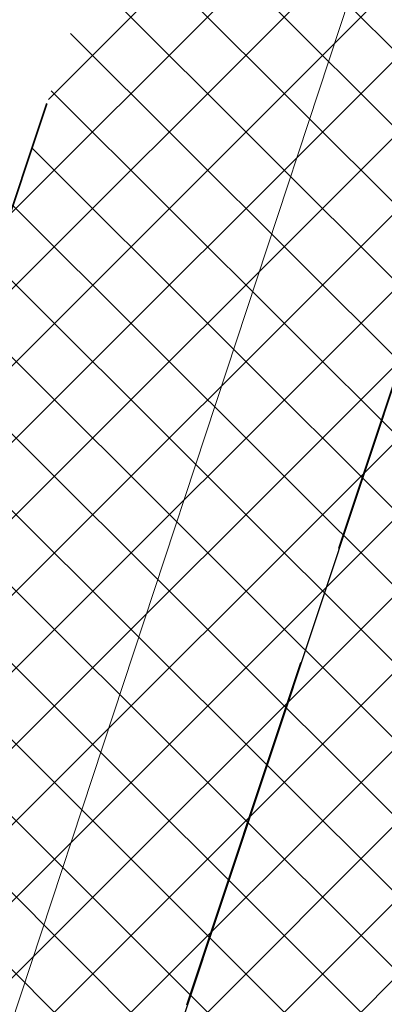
# Model space of a CAD drawing. Header units: metres. Extents: x 6599594 to 6600699, y 5687867 to 5691114.
# Tile 82 of 256: x 6599867.19 to 6599868.71, y 5688626.11 to 5688630.2. Entities that reach past the tile are written whole.
import ezdxf

# ---------------------------------------------------------------- set-up
doc = ezdxf.new("R2010")
doc.units = ezdxf.units.M
doc.header["$MEASUREMENT"] = 0
for name, pattern in [('1', [0]), ('BUG', [1.5, 1, -0.5]), ('GUK', [2, 1.5, -0.5]), ('GUZ', [1, 0.5, -0.5])]:
    doc.linetypes.add(name, pattern=pattern)
for name, color, linetype, lineweight in [('_kolor chodnik', 50, '1', 5), ('_kolor jezdnia', 4, '1', 0), ('_kolor zjazdy kostka', 7, '1', 5), ('_kolor ścieżka @ 1', 10, '1', 0), ('_obrzeze', 10, 'BUG', 35), ('Dzialki', 130, '1', 30), ('Kontury', 252, 'GUK', 9), ('OT_Komunikacja', 7, 'CONTINUOUS', 0), ('Uzytki', 252, 'GUZ', 9)]:
    doc.layers.add(name, color=color, linetype=linetype, lineweight=lineweight)
pattern_1 = [(45, (0, 0), (-0.1414213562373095, 0.1414213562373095), []), (135, (0, 0), (-0.1414213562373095, -0.1414213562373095), [])]

msp = doc.modelspace()

# ---------------------------------------------------------------- hatches: boundary and pattern name
at = {"layer": '_kolor chodnik'}
h = msp.add_hatch(dxfattribs=at)
h.set_pattern_fill('ANSI37', color=256, scale=1.6)
h.set_pattern_definition(pattern_1)
h.paths.add_polyline_path([(6599849.938171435, 5688542.085872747), (6599852.232147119, 5688548.938742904), (6599853.573135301, 5688548.489851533), (6599853.827082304, 5688549.248475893), (6599851.793849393, 5688549.929093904), (6599849.895278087, 5688548.982823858), (6599847.823506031, 5688542.793750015)])
edge = h.paths.add_edge_path()
edge.add_line((6600018.106075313, 5689087.454911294), (6600022.42781917, 5689091.229234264))
edge.add_line((6600022.42781917, 5689091.229234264), (6600020.233254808, 5689093.742094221))
edge.add_line((6600020.233254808, 5689093.742094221), (6600017.159471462, 5689091.057656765))
edge.add_arc((6600023.275194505, 5689085.385140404), 8.34143334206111, 137.1531558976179, 148.8016577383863)
edge.add_line((6600016.140105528, 5689089.706021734), (6600018.106075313, 5689087.454911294))
h.paths.add_polyline_path([(6600038.501784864, 5689187.59229436), (6600037.906968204, 5689187.700586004), (6600037.638296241, 5689186.224843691), (6600038.240083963, 5689186.115282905)])
h.paths.add_polyline_path([(6600069.098302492, 5689360.276020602), (6600068.321239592, 5689360.413462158), (6600068.064048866, 5689358.936495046), (6600068.836639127, 5689358.799546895)])
h.paths.add_polyline_path([(6600082.393785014, 5689362.950258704), (6600082.941124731, 5689366.103121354), (6600081.481377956, 5689366.361351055), (6600080.923159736, 5689363.210828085)])
h.paths.add_polyline_path([(6600074.022236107, 5689388.065861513), (6600072.983907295, 5689388.249860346), (6600072.723374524, 5689386.772538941), (6600073.760538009, 5689386.588865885)])
h.paths.add_polyline_path([(6600105.602402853, 5689486.45426531), (6600106.738797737, 5689489.760539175), (6600105.28818975, 5689490.281952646), (6600104.132785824, 5689486.965912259)])
h.paths.add_polyline_path([(6600132.519778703, 5689678.737346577), (6600131.636986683, 5689678.922259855), (6600131.330470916, 5689677.453953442), (6600132.212256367, 5689677.269208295)])
h.paths.add_polyline_path([(6600156.649397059, 5689798.7449027), (6600156.48800471, 5689797.95886096), (6600157.450195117, 5689797.757316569), (6600157.615023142, 5689798.542205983)])
h.paths.add_polyline_path([(6600189.055358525, 5689948.643107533), (6600187.902868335, 5689948.884512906), (6600187.600024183, 5689947.417400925), (6600188.748131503, 5689947.176379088)])
edge = h.paths.add_edge_path()
edge.add_line((6600204.459383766, 5690032.969035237), (6600204.153258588, 5690031.227801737))
edge.add_arc((6600202.328347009, 5690027.299936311), 4.331100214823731, 41.853001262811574, 65.08011546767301, ccw=False)
edge.add_arc((6600032.903931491, 5690051.979071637), 174.020003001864, 352.8070218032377, 353.495463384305)
edge.add_arc((6600202.372679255, 5690027.343587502), 5.999999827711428, 55.12102442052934, 69.64815978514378)
edge = h.paths.add_edge_path()
edge.add_line((6600205.046027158, 5690040.265402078), (6600204.972740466, 5690038.483452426))
edge.add_arc((6600203.986269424, 5690044.401803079), 5.999999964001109, 279.4630688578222, 294.9140560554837)
edge.add_line((6600206.513819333, 5690038.960158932), (6600206.607027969, 5690041.030672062))
edge.add_arc((6600203.986269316, 5690044.401803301), 4.270000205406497, 284.3702444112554, 307.86193139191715, ccw=False)
edge = h.paths.add_edge_path()
edge.add_arc((6600203.547470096, 5690044.558759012), 6.446878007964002, 324.43500910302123, 356.20133685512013, ccw=False)
edge.add_arc((6600203.986269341, 5690044.401803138), 6.000000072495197, 323.2169970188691, 357.4193489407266)
h.paths.add_polyline_path([(6600208.910055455, 5690121.713696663), (6600208.146285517, 5690121.748120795), (6600207.125602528, 5690121.794124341), (6600209.971605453, 5690121.665851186)])
edge = h.paths.add_edge_path()
edge.add_line((6600238.769818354, 5690481.648294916), (6600240.338176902, 5690490.87374652))
edge.add_line((6600240.338176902, 5690490.87374652), (6600241.251295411, 5690510.829461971))
edge.add_line((6600241.251295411, 5690510.829461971), (6600239.524022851, 5690510.928942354))
edge.add_line((6600239.524022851, 5690510.928942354), (6600238.633343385, 5690491.167757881))
edge.add_line((6600238.633343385, 5690491.167757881), (6600234.579716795, 5690467.661262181))
edge.add_line((6600234.579716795, 5690467.661262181), (6600234.449796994, 5690464.966873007))
edge.add_arc((6600242.443669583, 5690464.607462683), 8.001948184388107, 177.4256737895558, 268.2543056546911)
edge.add_line((6600242.199903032, 5690456.609228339), (6600242.216657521, 5690457.359274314))
edge.add_line((6600242.216657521, 5690457.359274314), (6600242.305257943, 5690458.836738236))
edge.add_arc((6600242.444504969, 5690464.607952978), 5.772894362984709, 177.0298084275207, 268.6178439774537, ccw=False)
edge.add_line((6600236.679365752, 5690464.907083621), (6600236.951876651, 5690470.95443634))
edge.add_line((6600236.951876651, 5690470.95443634), (6600238.15078669, 5690478.210832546))
edge.add_line((6600238.15078669, 5690478.210832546), (6600238.769818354, 5690481.648294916))
h.paths.add_polyline_path([(6600238.769818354, 5690481.648294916), (6600238.15078669, 5690478.210832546), (6600239.670056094, 5690477.930590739), (6600240.266710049, 5690481.376366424)])
edge = h.paths.add_edge_path()
edge.add_line((6600223.366500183, 5690460.339976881), (6600223.278629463, 5690457.997544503))
edge.add_arc((6600220.967166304, 5690465.656339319), 7.999999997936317, 286.7940807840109, 300.2738222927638)
edge.add_line((6600225.000231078, 5690458.747331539), (6600225.240084, 5690461.623695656))
edge.add_arc((6600221.105749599, 5690465.648640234), 5.76999998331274, 293.06724424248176, 315.7681070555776, ccw=False)
edge = h.paths.add_edge_path()
edge.add_arc((6600220.025145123, 5690444.676291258), 5.770000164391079, 37.996647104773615, 59.94382588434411, ccw=False)
edge.add_line((6600224.572175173, 5690448.22839199), (6600224.817793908, 5690451.081798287))
edge.add_arc((6600220.025145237, 5690444.676291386), 7.999999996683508, 53.19588653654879, 68.15166733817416)
edge.add_line((6600223.00235276, 5690452.101669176), (6600222.91504296, 5690449.670427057))
edge = h.paths.add_edge_path()
edge.add_arc((6600221.105749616, 5690465.648640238), 7.999999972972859, 328.0222308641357, 357.0132597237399)
edge.add_line((6600229.094882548, 5690465.23180147), (6600229.218816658, 5690467.593604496))
edge.add_line((6600229.218816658, 5690467.593604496), (6600228.218919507, 5690467.645774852))
edge.add_line((6600228.218919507, 5690467.645774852), (6600227.891778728, 5690461.411918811))
h.paths.add_polyline_path([(6600200.980142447, 5690012.236744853), (6600202.317278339, 5690011.956662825), (6600202.522293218, 5690012.935421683), (6600201.182321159, 5690013.216097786)])
h.paths.add_polyline_path([(6600196.457878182, 5689983.98337835), (6600195.202332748, 5689984.246370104), (6600194.899091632, 5689982.777335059), (6600196.150355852, 5689982.515240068)])
edge = h.paths.add_edge_path()
edge.add_line((6600112.305909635, 5689517.991018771), (6600112.691041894, 5689519.807934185))
edge.add_line((6600112.691041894, 5689519.807934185), (6600113.245521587, 5689522.423769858))
edge.add_line((6600113.245521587, 5689522.423769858), (6600111.553124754, 5689522.782507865))
edge.add_line((6600111.553124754, 5689522.782507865), (6600107.405864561, 5689503.21722655))
edge.add_line((6600107.405864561, 5689503.21722655), (6600099.494506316, 5689480.361667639))
edge.add_line((6600099.494506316, 5689480.361667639), (6600099.182814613, 5689478.891218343))
edge.add_arc((6600107.008997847, 5689477.232359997), 8.000059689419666, 168.0325629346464, 257.7529108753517)
edge.add_line((6600105.311960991, 5689469.414366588), (6600105.784990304, 5689471.593619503))
edge.add_arc((6600107.008927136, 5689477.232314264), 5.769999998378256, 168.0321375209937, 257.7533362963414, ccw=False)
edge.add_line((6600101.364343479, 5689478.42879883), (6600101.647245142, 5689479.76342708))
edge.add_line((6600101.647245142, 5689479.76342708), (6600104.132785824, 5689486.965912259))
edge.add_line((6600104.132785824, 5689486.965912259), (6600105.28818975, 5689490.281952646))
edge.add_line((6600105.28818975, 5689490.281952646), (6600108.240043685, 5689498.809726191))
edge.add_line((6600108.240043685, 5689498.809726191), (6600112.305909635, 5689517.991018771))
h.paths.add_polyline_path([(6600136.009573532, 5689645.499114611), (6600138.333647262, 5689645.012304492), (6600138.661671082, 5689646.578318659), (6600134.869459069, 5689647.372651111)])
at = {"layer": '_kolor jezdnia'}
h = msp.add_hatch(dxfattribs=at)
h.set_pattern_fill('ANSI37', color=4, scale=3.5)
h.set_pattern_definition([(45, (0, 0), (-0.3093592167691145, 0.3093592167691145), []), (135, (0, 0), (-0.3093592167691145, -0.3093592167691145), [])])
edge = h.paths.add_edge_path()
edge.add_line((6599833.066047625, 5688539.933393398), (6599850.649511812, 5688527.983462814))
edge.add_arc((6599857.337592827, 5688536.653968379), 10.95025544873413, 169.5012687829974, 232.3548431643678, ccw=False)
edge.add_arc((6599858.085851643, 5688536.618142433), 11.69295282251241, 162.2507788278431, 169.9967502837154, ccw=False)
edge.add_line((6599846.949484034, 5688540.182754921), (6599847.823506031, 5688542.793750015))
edge.add_line((6599847.823506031, 5688542.793750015), (6599849.895278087, 5688548.982823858))
edge.add_line((6599849.895278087, 5688548.982823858), (6599852.434748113, 5688556.56906746))
edge.add_line((6599852.434748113, 5688556.56906746), (6599928.48625871, 5688783.760284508))
edge.add_line((6599928.48625871, 5688783.760284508), (6599931.025728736, 5688791.34652811))
edge.add_line((6599931.025728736, 5688791.34652811), (6599996.657773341, 5688987.411326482))
edge.add_line((6599996.657773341, 5688987.411326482), (6599999.197243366, 5688994.997570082))
edge.add_line((6599999.197243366, 5688994.997570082), (6600021.930100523, 5689062.908193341))
edge.add_line((6600021.930100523, 5689062.908193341), (6600017.620224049, 5689067.371531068))
edge.add_line((6600017.620224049, 5689067.371531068), (6600016.714558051, 5689064.654078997))
edge.add_line((6600016.714558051, 5689064.654078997), (6600012.423620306, 5689051.835617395))
edge.add_line((6600012.423620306, 5689051.835617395), (6600009.884150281, 5689044.249373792))
edge.add_line((6600009.884150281, 5689044.249373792), (6599977.53516164, 5688947.612159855))
edge.add_line((6599977.53516164, 5688947.612159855), (6599974.995691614, 5688940.025916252))
edge.add_line((6599974.995691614, 5688940.025916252), (6599942.096912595, 5688841.746295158))
edge.add_line((6599942.096912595, 5688841.746295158), (6599939.557442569, 5688834.160051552))
edge.add_line((6599939.557442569, 5688834.160051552), (6599882.679288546, 5688664.246042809))
edge.add_line((6599882.679288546, 5688664.246042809), (6599880.139818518, 5688656.659799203))
edge.add_line((6599880.139818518, 5688656.659799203), (6599852.46454386, 5688573.984527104))
edge.add_line((6599852.46454386, 5688573.984527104), (6599842.470137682, 5688544.127903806))
edge.add_arc((6599835.706422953, 5688546.652910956), 7.219660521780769, 248.5480913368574, 339.52856074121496, ccw=False)
h.paths.add_polyline_path([(6600044.653202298, 5689172.271628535), (6600046.276244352, 5689181.431901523), (6600047.759199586, 5689189.801539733), (6600051.0603021, 5689208.432603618), (6600052.368792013, 5689215.817578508), (6600054.808584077, 5689229.587499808), (6600056.11707399, 5689236.972474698), (6600057.346666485, 5689243.912161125), (6600058.655146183, 5689251.297078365), (6600058.831439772, 5689252.292060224), (6600060.098987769, 5689259.445963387), (6600060.139929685, 5689259.677035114), (6600061.407468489, 5689266.830886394), (6600072.329030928, 5689328.470998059), (6600073.637511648, 5689335.855921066), (6600077.337304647, 5689356.73715072), (6600078.820259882, 5689365.106788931), (6600081.142794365, 5689378.214921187), (6600082.538516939, 5689386.092227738), (6600095.187867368, 5689457.483787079), (6600091.082877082, 5689465.8405575), (6600089.043088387, 5689454.328211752), (6600087.870641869, 5689447.711051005), (6600087.560133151, 5689445.958573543), (6600086.562151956, 5689440.326076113), (6600082.433200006, 5689417.022719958), (6600080.95024477, 5689408.65308175), (6600077.202698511, 5689387.502337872), (6600075.719743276, 5689379.132699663), (6600073.469199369, 5689366.430874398), (6600071.986244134, 5689358.061236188), (6600069.98686466, 5689346.776955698), (6600068.591142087, 5689338.899649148), (6600065.559290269, 5689321.78820693), (6600064.163567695, 5689313.910900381), (6600059.719426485, 5689288.828650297), (6600058.323703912, 5689280.951343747), (6600057.563846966, 5689276.662793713), (6600056.168124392, 5689268.785487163), (6600054.804920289, 5689261.091711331), (6600053.409197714, 5689253.21440478), (6600053.264817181, 5689252.399536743), (6600051.869094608, 5689244.522230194), (6600051.183555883, 5689240.653124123), (6600049.787833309, 5689232.775817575), (6600046.593849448, 5689214.749319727), (6600045.198126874, 5689206.872013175), (6600044.41754409, 5689202.466488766), (6600042.934588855, 5689194.096850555), (6600036.429952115, 5689157.38538759), (6600034.946996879, 5689149.01574938), (6600030.579776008, 5689124.367629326), (6600027.529365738, 5689107.151445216), (6600024.895072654, 5689094.014582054), (6600030.583685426, 5689094.264316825), (6600032.945013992, 5689106.191885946), (6600043.170247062, 5689163.901990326)])
edge = h.paths.add_edge_path()
edge.add_line((6600111.106812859, 5689535.144351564), (6600111.256844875, 5689535.85214863))
edge.add_line((6600111.256844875, 5689535.85214863), (6600112.915748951, 5689543.678261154))
edge.add_line((6600112.915748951, 5689543.678261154), (6600117.304772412, 5689564.384094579))
edge.add_line((6600117.304772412, 5689564.384094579), (6600119.067357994, 5689572.699339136))
edge.add_line((6600119.067357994, 5689572.699339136), (6600120.087667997, 5689577.512794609))
edge.add_line((6600120.087667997, 5689577.512794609), (6600121.642890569, 5689584.849775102))
edge.add_line((6600121.642890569, 5689584.849775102), (6600128.436769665, 5689616.900852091))
edge.add_line((6600128.436769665, 5689616.900852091), (6600129.991992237, 5689624.237832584))
edge.add_line((6600129.991992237, 5689624.237832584), (6600132.660554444, 5689636.827148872))
edge.add_line((6600132.660554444, 5689636.827148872), (6600133.208838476, 5689639.444704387))
edge.add_line((6600133.208838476, 5689639.444704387), (6600134.848957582, 5689647.274775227))
edge.add_line((6600134.848957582, 5689647.274775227), (6600138.97649476, 5689666.979995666))
edge.add_line((6600138.97649476, 5689666.979995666), (6600140.51410642, 5689674.320687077))
edge.add_line((6600140.51410642, 5689674.320687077), (6600145.209128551, 5689696.735129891))
edge.add_line((6600145.209128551, 5689696.735129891), (6600146.746740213, 5689704.075821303))
edge.add_line((6600146.746740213, 5689704.075821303), (6600151.462308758, 5689726.588354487))
edge.add_line((6600151.462308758, 5689726.588354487), (6600152.999920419, 5689733.929045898))
edge.add_line((6600152.999920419, 5689733.929045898), (6600155.244070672, 5689744.642813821))
edge.add_line((6600155.244070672, 5689744.642813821), (6600156.781682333, 5689751.983505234))
edge.add_line((6600156.781682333, 5689751.983505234), (6600161.635515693, 5689775.156126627))
edge.add_line((6600161.635515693, 5689775.156126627), (6600163.378142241, 5689783.475576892))
edge.add_line((6600163.378142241, 5689783.475576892), (6600163.850769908, 5689785.731942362))
edge.add_line((6600163.850769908, 5689785.731942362), (6600167.028500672, 5689800.902704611))
edge.add_line((6600167.028500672, 5689800.902704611), (6600179.49088801, 5689860.399222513))
edge.add_line((6600179.49088801, 5689860.399222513), (6600181.233514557, 5689868.718672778))
edge.add_line((6600181.233514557, 5689868.718672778), (6600181.84713393, 5689871.648144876))
edge.add_line((6600181.84713393, 5689871.648144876), (6600183.384745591, 5689878.988836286))
edge.add_line((6600183.384745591, 5689878.988836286), (6600184.935818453, 5689886.393792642))
edge.add_line((6600184.935818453, 5689886.393792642), (6600186.575937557, 5689894.223863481))
edge.add_line((6600186.575937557, 5689894.223863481), (6600194.05133812, 5689929.912074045))
edge.add_line((6600194.05133812, 5689929.912074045), (6600195.691457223, 5689937.742144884))
edge.add_line((6600195.691457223, 5689937.742144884), (6600202.915799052, 5689972.231779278))
edge.add_line((6600202.915799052, 5689972.231779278), (6600204.555918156, 5689980.061850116))
edge.add_line((6600204.555918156, 5689980.061850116), (6600206.062781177, 5689987.255744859))
edge.add_line((6600206.062781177, 5689987.255744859), (6600207.702900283, 5689995.085815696))
edge.add_line((6600207.702900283, 5689995.085815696), (6600210.232559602, 5690007.162628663))
edge.add_line((6600210.232559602, 5690007.162628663), (6600211.694938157, 5690014.144150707))
edge.add_arc((6600028.177652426, 5690052.584442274), 187.5000004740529, 348.1696294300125, 357.4195276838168)
edge.add_line((6600215.487522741, 5690044.142720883), (6600208.310270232, 5690026.480446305))
edge.add_arc((6600032.903933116, 5690051.97907145), 177.2500013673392, 348.1696294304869, 351.7289130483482, ccw=False)
edge.add_line((6600206.38894146, 5690015.640182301), (6600205.966941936, 5690013.625519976))
edge.add_line((6600205.966941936, 5690013.625519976), (6600204.326822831, 5690005.795449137))
edge.add_line((6600204.326822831, 5690005.795449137), (6600197.076961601, 5689971.183982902))
edge.add_line((6600197.076961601, 5689971.183982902), (6600195.334335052, 5689962.864532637))
edge.add_line((6600195.334335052, 5689962.864532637), (6600193.44722506, 5689953.855305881))
edge.add_line((6600193.44722506, 5689953.855305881), (6600191.909227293, 5689946.512771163))
edge.add_line((6600191.909227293, 5689946.512771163), (6600185.496844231, 5689915.899498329))
edge.add_line((6600185.496844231, 5689915.899498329), (6600183.856521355, 5689908.068454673))
edge.add_line((6600183.856521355, 5689908.068454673), (6600182.066605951, 5689899.523243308))
edge.add_line((6600182.066605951, 5689899.523243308), (6600180.32407057, 5689891.204228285))
edge.add_line((6600180.32407057, 5689891.204228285), (6600174.320344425, 5689862.541919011))
edge.add_line((6600174.320344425, 5689862.541919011), (6600172.577809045, 5689854.222903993))
edge.add_line((6600172.577809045, 5689854.222903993), (6600163.663810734, 5689811.666703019))
edge.add_line((6600163.663810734, 5689811.666703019), (6600162.023782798, 5689803.837067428))
edge.add_line((6600162.023782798, 5689803.837067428), (6600160.924220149, 5689798.587659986))
edge.add_line((6600160.924220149, 5689798.587659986), (6600159.279208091, 5689790.734229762))
edge.add_line((6600159.279208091, 5689790.734229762), (6600157.107250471, 5689780.365115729))
edge.add_line((6600157.107250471, 5689780.365115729), (6600155.462238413, 5689772.511685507))
edge.add_line((6600155.462238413, 5689772.511685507), (6600153.380318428, 5689762.572418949))
edge.add_line((6600153.380318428, 5689762.572418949), (6600151.735124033, 5689754.718118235))
edge.add_line((6600151.735124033, 5689754.718118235), (6600148.586504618, 5689739.686336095))
edge.add_line((6600148.586504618, 5689739.686336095), (6600146.885007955, 5689731.563243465))
edge.add_line((6600146.885007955, 5689731.563243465), (6600141.75088822, 5689707.052510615))
edge.add_line((6600141.75088822, 5689707.052510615), (6600140.110896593, 5689699.223048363))
edge.add_line((6600140.110896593, 5689699.223048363), (6600133.483561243, 5689667.583574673))
edge.add_line((6600133.483561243, 5689667.583574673), (6600131.860394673, 5689659.834436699))
edge.add_line((6600131.860394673, 5689659.834436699), (6600131.740984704, 5689659.26436315))
edge.add_line((6600131.740984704, 5689659.26436315), (6600130.117814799, 5689651.515209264))
edge.add_line((6600130.117814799, 5689651.515209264), (6600127.27873359, 5689637.961189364))
edge.add_line((6600127.27873359, 5689637.961189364), (6600126.924568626, 5689636.290366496))
edge.add_line((6600126.924568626, 5689636.290366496), (6600125.166244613, 5689627.995226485))
edge.add_line((6600125.166244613, 5689627.995226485), (6600118.009503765, 5689594.232298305))
edge.add_line((6600118.009503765, 5689594.232298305), (6600116.25117975, 5689585.937158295))
edge.add_line((6600116.25117975, 5689585.937158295), (6600113.665314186, 5689573.737975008))
edge.add_line((6600113.665314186, 5689573.737975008), (6600111.898534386, 5689565.402943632))
edge.add_line((6600111.898534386, 5689565.402943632), (6600104.889982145, 5689532.339115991))
edge.add_line((6600104.889982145, 5689532.339115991), (6600103.22663594, 5689524.492047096))
edge.add_line((6600103.22663594, 5689524.492047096), (6600096.623876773, 5689493.342605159))
edge.add_line((6600096.623876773, 5689493.342605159), (6600094.968986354, 5689485.535427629))
edge.add_line((6600094.968986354, 5689485.535427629), (6600094.300101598, 5689482.379870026))
edge.add_line((6600094.300101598, 5689482.379870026), (6600099.182814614, 5689478.891218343))
edge.add_line((6600099.182814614, 5689478.891218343), (6600099.494506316, 5689480.361667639))
edge.add_line((6600099.494506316, 5689480.361667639), (6600111.106812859, 5689535.144351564))
edge = h.paths.add_edge_path()
edge.add_arc((6600239.213891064, 5690851.400367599), 10.00000000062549, -2.8342403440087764, 76.13703556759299, ccw=False)
edge.add_line((6600249.201658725, 5690850.905901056), (6600249.082723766, 5690848.503524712))
edge.add_line((6600249.082723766, 5690848.503524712), (6600247.016487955, 5690806.767468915))
edge.add_line((6600247.016487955, 5690806.767468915), (6600246.092398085, 5690789.152178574))
edge.add_line((6600246.092398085, 5690789.152178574), (6600233.768116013, 5690572.015170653))
edge.add_line((6600233.768116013, 5690572.015170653), (6600228.959056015, 5690465.296202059))
edge.add_line((6600228.959056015, 5690465.296202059), (6600234.588724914, 5690465.017134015))
edge.add_line((6600234.588724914, 5690465.017134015), (6600239.262540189, 5690571.767576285))
edge.add_line((6600239.262540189, 5690571.767576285), (6600252.50503885, 5690806.400146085))
edge.add_line((6600252.50503885, 5690806.400146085), (6600254.569211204, 5690848.094521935))
edge.add_arc((6600262.559425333, 5690847.6989487), 7.999999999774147, 76.13703557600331, 177.1657596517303, ccw=False)
edge.add_line((6600264.476229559, 5690855.465921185), (6600241.609896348, 5690861.109083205))
edge = h.paths.add_edge_path()
edge.add_line((6600250.031475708, 5690451.625307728), (6600250.231741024, 5690455.772579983))
edge.add_line((6600250.231741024, 5690455.772579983), (6600246.257763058, 5690456.417303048))
edge.add_line((6600246.257763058, 5690456.417303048), (6600242.171761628, 5690456.61060902))
edge.add_arc((6600242.563100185, 5690464.586983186), 7.985968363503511, 176.9123644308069, 267.1911945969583, ccw=False)
edge.add_line((6600234.588724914, 5690465.017134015), (6600228.959056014, 5690465.296202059))
edge.add_arc((6600220.965133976, 5690465.657286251), 8.002072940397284, 267.8289300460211, 357.413716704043, ccw=False)
edge.add_line((6600220.661989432, 5690457.660957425), (6600212.406915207, 5690458.119572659))
edge.add_line((6600212.406915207, 5690458.119572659), (6600208.431872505, 5690457.817501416))
edge.add_line((6600208.431872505, 5690457.817501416), (6600208.233912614, 5690454.548331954))
edge.add_line((6600208.233912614, 5690454.548331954), (6600212.129565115, 5690453.127270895))
edge.add_line((6600212.129565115, 5690453.127270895), (6600218.640548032, 5690452.76554962))
edge.add_line((6600218.640548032, 5690452.76554962), (6600216.486747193, 5690452.885205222))
edge.add_line((6600216.486747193, 5690452.885205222), (6600220.468905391, 5690452.663974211))
edge.add_arc((6600220.025145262, 5690444.676291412), 7.99999997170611, -0.3386579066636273, 86.8201700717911, ccw=False)
edge.add_line((6600228.025005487, 5690444.629006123), (6600227.803602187, 5690439.649256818))
edge.add_line((6600227.803602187, 5690439.649256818), (6600226.885525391, 5690435.936828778))
edge.add_line((6600226.885525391, 5690435.936828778), (6600225.534849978, 5690405.967249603))
edge.add_line((6600225.534849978, 5690405.967249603), (6600226.115199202, 5690402.187514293))
edge.add_line((6600226.115199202, 5690402.187514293), (6600213.445139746, 5690121.008786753))
edge.add_line((6600213.445139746, 5690121.008786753), (6600213.352800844, 5690118.960058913))
edge.add_line((6600213.352800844, 5690118.960058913), (6600209.980184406, 5690044.131649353))
edge.add_arc((6600203.98626942, 5690044.401803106), 5.999999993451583, 257.4162346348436, 357.41934921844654, ccw=False)
edge.add_line((6600202.679069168, 5690038.545931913), (6600201.589735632, 5690033.666039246))
edge.add_line((6600201.589735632, 5690033.666039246), (6600203.67987942, 5690033.199458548))
edge.add_arc((6600202.372679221, 5690027.343587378), 5.999999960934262, -8.27108729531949, 77.41623506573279, ccw=False)
edge.add_line((6600208.310270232, 5690026.480446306), (6600215.487522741, 5690044.142720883))
edge.add_line((6600215.487522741, 5690044.142720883), (6600216.199687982, 5690059.9446614))
edge.add_line((6600216.199687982, 5690059.9446614), (6600216.537356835, 5690067.437056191))
edge.add_line((6600216.537356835, 5690067.437056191), (6600223.893528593, 5690230.66011469))
edge.add_line((6600223.893528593, 5690230.66011469), (6600224.231197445, 5690238.152509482))
edge.add_line((6600224.231197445, 5690238.152509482), (6600233.507835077, 5690443.987992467))
edge.add_arc((6600241.499722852, 5690443.627812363), 7.999999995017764, 87.29208981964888, 177.4195277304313, ccw=False)
edge.add_line((6600241.877677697, 5690451.618879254), (6600246.021541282, 5690451.422886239))
edge.add_line((6600246.021541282, 5690451.422886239), (6600246.427694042, 5690451.44338883))
edge.add_line((6600246.427694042, 5690451.44338883), (6600246.79397003, 5690451.461878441))
edge.add_line((6600246.79397003, 5690451.461878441), (6600250.031475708, 5690451.625307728))
edge = h.paths.add_edge_path()
edge.add_line((6600007.33756506, 5689086.20374581), (6600006.980466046, 5689080.740822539))
edge.add_line((6600006.980466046, 5689080.740822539), (6600007.229745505, 5689080.720859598))
edge.add_line((6600007.229745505, 5689080.720859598), (6600008.093335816, 5689080.601653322))
edge.add_line((6600008.093335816, 5689080.601653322), (6600008.702681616, 5689080.53831051))
edge.add_arc((6600008.140193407, 5689070.554142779), 9.999999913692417, -18.557800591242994, 86.77547804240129, ccw=False)
edge.add_line((6600017.620224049, 5689067.371531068), (6600021.930100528, 5689062.908193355))
edge.add_arc((6599734.83819726, 5689159.011261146), 302.7499967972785, 341.4922000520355, 343.8640860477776)
edge.add_arc((6600034.895369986, 5689072.315877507), 9.581213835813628, 98.63328270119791, 164.5273290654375, ccw=False)
edge.add_line((6600033.457137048, 5689081.788529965), (6600033.832640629, 5689081.798737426))
edge.add_line((6600033.832640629, 5689081.798737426), (6600034.422462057, 5689082.05700874))
edge.add_line((6600034.422462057, 5689082.05700874), (6600036.833623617, 5689082.139040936))
edge.add_line((6600036.833623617, 5689082.139040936), (6600036.730225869, 5689087.148851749))
edge.add_line((6600036.730225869, 5689087.148851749), (6600036.579860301, 5689087.134303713))
edge.add_arc((6600036.479565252, 5689093.136286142), 6.002820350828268, 169.1687651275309, 270.9573417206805, ccw=False)
edge.add_line((6600030.583685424, 5689094.264316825), (6600024.895072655, 5689094.014582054))
edge.add_arc((6600015.200558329, 5689096.162123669), 9.929528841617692, 271.0943432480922, 347.5094668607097, ccw=False)
edge.add_arc((6600014.909438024, 5689089.646776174), 3.446070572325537, 264.4236009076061, 278.0194998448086, ccw=False)
edge.add_line((6600014.574573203, 5689086.217014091), (6600014.299554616, 5689086.232508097))
edge.add_line((6600014.299554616, 5689086.232508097), (6600010.474232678, 5689086.448019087))
edge.add_line((6600010.474232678, 5689086.448019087), (6600007.33756506, 5689086.20374581))
edge = h.paths.add_edge_path()
edge.add_line((6600105.490725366, 5689463.953528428), (6600106.927559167, 5689464.047234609))
edge.add_line((6600106.927559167, 5689464.047234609), (6600107.835, 5689468.66))
edge.add_line((6600107.835, 5689468.66), (6600105.311960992, 5689469.414366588))
edge.add_arc((6600107.008997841, 5689477.232359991), 8.000059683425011, 168.0325628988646, 257.75291091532, ccw=False)
edge.add_line((6600099.182814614, 5689478.891218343), (6600094.300101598, 5689482.379870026))
edge.add_arc((6600586.245114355, 5689378.104238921), 502.8750369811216, 168.032376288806, 169.9522165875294)
edge.add_line((6600091.082877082, 5689465.8405575), (6600095.187867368, 5689457.483787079))
edge.add_arc((6600103.065173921, 5689456.088064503), 8.000000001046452, 77.7533362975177, 169.9524553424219, ccw=False)
edge.add_line((6600104.762140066, 5689463.906012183), (6600105.490725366, 5689463.953528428))
at = {"layer": '_kolor zjazdy kostka'}
h = msp.add_hatch(dxfattribs=at)
h.set_pattern_fill('ANSI37', color=256, scale=1.6)
h.set_pattern_definition(pattern_1)
h.paths.add_polyline_path([(6600244.137440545, 5690813.934732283), (6600242.369522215, 5690814.022127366), (6600242.097568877, 5690808.528921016), (6600243.865482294, 5690808.441426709)])
h.paths.add_polyline_path([(6600247.012128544, 5690806.679412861), (6600247.442736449, 5690815.377295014), (6600247.393289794, 5690814.378518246), (6600247.113277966, 5690808.722537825)])
h.paths.add_polyline_path([(6600242.297085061, 5690788.088808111), (6600240.958726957, 5690788.155683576), (6600240.648818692, 5690782.664569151), (6600241.987258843, 5690782.599147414)])
h.paths.add_polyline_path([(6600245.558275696, 5690780.919298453), (6600246.037231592, 5690789.405686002), (6600244.985820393, 5690788.453468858), (6600244.612601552, 5690781.981345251)])
h.paths.add_polyline_path([(6600241.348405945, 5690723.711515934), (6600242.272017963, 5690722.691689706), (6600242.749709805, 5690731.155680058), (6600241.698138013, 5690730.203317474), (6600241.472690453, 5690726.27550499)])
h.paths.add_polyline_path([(6600225.772794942, 5690394.589141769), (6600224.731429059, 5690393.637598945), (6600224.461246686, 5690387.644646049), (6600225.412923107, 5690386.603142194)])
h.paths.add_polyline_path([(6600223.012390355, 5690333.280720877), (6600223.372595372, 5690341.272607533), (6600222.32835346, 5690340.318436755), (6600222.058239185, 5690334.324941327)])
h.paths.add_polyline_path([(6600215.496388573, 5690166.390602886), (6600215.856593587, 5690174.382489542), (6600214.812834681, 5690173.428760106), (6600214.542018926, 5690167.435062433)])
h.paths.add_polyline_path([(6600212.446537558, 5690121.053392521), (6600213.399499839, 5690120.010473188), (6600213.788744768, 5690128.503024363), (6600212.745135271, 5690127.54943145)])
h.paths.add_polyline_path([(6600209.977420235, 5690121.665589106), (6600210.225142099, 5690127.162117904), (6600207.346107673, 5690127.291879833), (6600207.119593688, 5690121.794395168)])
h.paths.add_polyline_path([(6600207.950178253, 5690070.725854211), (6600204.880846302, 5690070.828947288), (6600204.643784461, 5690065.333808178), (6600207.702521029, 5690065.204598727)])
h.paths.add_polyline_path([(6600200.981479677, 5690012.236464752), (6600199.969248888, 5690007.339980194), (6600201.282587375, 5690007.064882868), (6600202.31726072, 5690011.956666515)])
h.paths.add_polyline_path([(6600193.613960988, 5689970.406358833), (6600192.398010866, 5689970.660657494), (6600191.286205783, 5689965.274578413), (6600192.486379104, 5689965.023185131)])
h.paths.add_polyline_path([(6600189.061271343, 5689948.671423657), (6600189.98413328, 5689953.050774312), (6600188.818902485, 5689953.32186217), (6600187.908781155, 5689948.91282903)])
h.paths.add_polyline_path([(6600180.976201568, 5689915.317449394), (6600179.952861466, 5689910.421322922), (6600181.008474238, 5689910.200199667), (6600182.033843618, 5689915.09540201)])
h.paths.add_polyline_path([(6600176.508279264, 5689893.538690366), (6600177.476023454, 5689893.335973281), (6600178.603605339, 5689898.719146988), (6600177.636002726, 5689898.922290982)])
h.paths.add_polyline_path([(6600179.28182965, 5689859.401159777), (6600180.522246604, 5689860.211927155), (6600181.057490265, 5689860.561775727), (6600183.598022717, 5689860.029600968), (6600184.726606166, 5689865.412570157), (6600182.186324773, 5689865.943033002), (6600181.604764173, 5689866.832779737), (6600181.024456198, 5689867.720610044)])
h.paths.add_polyline_path([(6600160.200810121, 5689810.862606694), (6600159.232772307, 5689811.065842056), (6600158.207991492, 5689806.171529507), (6600159.175735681, 5689805.968812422)])
h.paths.add_polyline_path([(6600156.49391753, 5689797.987177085), (6600155.463416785, 5689793.068691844), (6600156.431160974, 5689792.865974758), (6600157.461419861, 5689797.784520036)])
edge = h.paths.add_edge_path()
edge.add_arc((6600173.111981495, 5689800.679690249), 5.999999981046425, 204.673115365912, 239.5411154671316, ccw=False)
edge.add_arc((6600173.162096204, 5689800.685330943), 6.047914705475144, 168.3203586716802, 204.5234866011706, ccw=False)
edge.add_line((6600167.239404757, 5689801.9096668), (6600163.651667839, 5689784.781499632))
edge.add_arc((6600169.524220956, 5689783.551410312), 5.999999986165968, 139.2146049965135, 168.1696294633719, ccw=False)
edge.add_arc((6600169.524220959, 5689783.551410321), 5.999999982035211, 96.80962310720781, 139.2146050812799, ccw=False)
edge.add_line((6600168.812796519, 5689789.509083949), (6600170.070461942, 5689795.507731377))
h.paths.add_polyline_path([(6600163.526364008, 5689776.866746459), (6600166.051243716, 5689776.337874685), (6600167.179826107, 5689781.720838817), (6600164.653945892, 5689782.249920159), (6600163.941148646, 5689783.340449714), (6600163.493329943, 5689784.025580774), (6600161.750703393, 5689775.706130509), (6600162.438017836, 5689776.155376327)])
h.paths.add_polyline_path([(6600152.614191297, 5689774.643430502), (6600153.639138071, 5689779.536616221), (6600152.646757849, 5689779.744928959), (6600151.646447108, 5689774.846147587)])
h.paths.add_polyline_path([(6600150.121074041, 5689767.466820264), (6600148.177624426, 5689758.16795459), (6600149.115997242, 5689757.971390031), (6600151.066362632, 5689767.268392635)])
h.paths.add_polyline_path([(6600142.970741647, 5689739.332500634), (6600141.888449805, 5689734.142420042), (6600144.036614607, 5689733.695518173), (6600145.123068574, 5689738.882330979)])
h.paths.add_polyline_path([(6600136.256357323, 5689701.052153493), (6600137.154085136, 5689700.864096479), (6600138.287960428, 5689706.274871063), (6600137.386492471, 5689706.464182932)])
h.paths.add_polyline_path([(6600130.081494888, 5689667.099389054), (6600129.212847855, 5689667.281639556), (6600128.083282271, 5689661.898895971), (6600128.953953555, 5689661.716447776)])
h.paths.add_polyline_path([(6600128.397394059, 5689659.030340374), (6600127.554144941, 5689659.207226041), (6600126.49340855, 5689653.810049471), (6600127.269860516, 5689653.647397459)])
h.paths.add_polyline_path([(6600134.990411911, 5689640.633636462), (6600137.30714639, 5689640.148363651), (6600138.339560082, 5689645.040620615), (6600136.015486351, 5689645.500958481), (6600135.435178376, 5689646.388788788), (6600134.8548704, 5689647.276619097), (6600133.214751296, 5689639.446548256), (6600134.102581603, 5689640.026856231)])
h.paths.add_polyline_path([(6600122.164164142, 5689634.294831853), (6600121.024067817, 5689628.914244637), (6600122.015114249, 5689628.705875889), (6600123.155614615, 5689634.086346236)])
h.paths.add_polyline_path([(6600114.54207576, 5689593.450769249), (6600113.493359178, 5689593.398339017), (6600112.364315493, 5689588.045694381), (6600113.29076438, 5689587.54753241)])
h.paths.add_polyline_path([(6600110.194543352, 5689572.941097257), (6600109.20781945, 5689573.148880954), (6600108.067717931, 5689567.768269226), (6600109.05014319, 5689567.535215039)])
h.paths.add_polyline_path([(6600119.083213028, 5689565.540446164), (6600119.089125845, 5689565.542290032), (6600121.462438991, 5689565.065690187), (6600122.598093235, 5689570.447168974), (6600120.229622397, 5689570.949214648), (6600119.651446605, 5689571.8119627), (6600119.073270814, 5689572.727655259), (6600117.310757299, 5689564.412754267)])
h.paths.add_polyline_path([(6600101.698666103, 5689532.937884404), (6600100.730666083, 5689533.141679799), (6600099.694214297, 5689528.250234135), (6600100.669121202, 5689528.045267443)])
h.paths.add_polyline_path([(6600094.064021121, 5689496.827028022), (6600093.080194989, 5689497.033910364), (6600092.036590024, 5689492.143967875), (6600093.038865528, 5689491.933250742)])
h.paths.add_polyline_path([(6600083.709836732, 5689453.74980843), (6600082.738586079, 5689448.336231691), (6600084.647281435, 5689448.027407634), (6600085.606840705, 5689453.416583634)])
h.paths.add_polyline_path([(6600084.434394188, 5689446.82589514), (6600083.348896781, 5689447.018140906), (6600082.567374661, 5689442.58660872), (6600083.649300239, 5689442.394910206)])
h.paths.add_polyline_path([(6600078.04194071, 5689410.721110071), (6600078.996952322, 5689416.137564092), (6600078.054833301, 5689416.304853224), (6600077.111232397, 5689410.886043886)])
h.paths.add_polyline_path([(6600072.911565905, 5689386.768652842), (6600071.960466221, 5689381.312635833), (6600072.800073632, 5689381.16322159), (6600073.766450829, 5689386.590709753)])
h.paths.add_polyline_path([(6600082.887400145, 5689379.432062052), (6600085.278102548, 5689379.03494316), (6600086.160383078, 5689383.956496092), (6600083.759726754, 5689384.355378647), (6600083.152078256, 5689385.224725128), (6600082.544429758, 5689386.094071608), (6600081.148707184, 5689378.216765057), (6600082.018053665, 5689378.824413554)])
h.paths.add_polyline_path([(6600080.731401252, 5689363.247695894), (6600080.041469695, 5689363.369939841), (6600079.433821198, 5689364.239286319), (6600078.8261727, 5689365.1086328), (6600077.343217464, 5689356.73899459), (6600078.212563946, 5689357.346643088), (6600079.081910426, 5689357.954291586), (6600081.429189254, 5689357.564866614), (6600082.388748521, 5689362.980514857)])
h.paths.add_polyline_path([(6600069.104215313, 5689360.304336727), (6600070.063917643, 5689365.720487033), (6600069.2708267, 5689365.861009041), (6600068.327152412, 5689360.441778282)])
h.paths.add_polyline_path([(6600066.550616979, 5689345.891799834), (6600065.546169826, 5689346.069805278), (6600064.677796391, 5689341.145792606), (6600065.678290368, 5689340.968483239)])
h.paths.add_polyline_path([(6600061.138656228, 5689321.077501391), (6600060.270282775, 5689316.15348863), (6600061.250715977, 5689315.979734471), (6600062.127590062, 5689320.902245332)])
h.paths.add_polyline_path([(6600055.325252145, 5689288.11325564), (6600054.456878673, 5689283.189242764), (6600055.410852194, 5689283.020177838), (6600056.283178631, 5689287.917022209)])
h.paths.add_polyline_path([(6600048.045675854, 5689182.819289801), (6600050.371939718, 5689182.407116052), (6600051.31444535, 5689187.67761207), (6600048.980409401, 5689188.064690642), (6600048.372760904, 5689188.934037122), (6600047.765112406, 5689189.803383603), (6600046.306982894, 5689181.603992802), (6600046.972918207, 5689182.069462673)])
h.paths.add_polyline_path([(6600040.943690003, 5689201.374141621), (6600039.339175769, 5689201.66987967), (6600038.429882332, 5689196.244216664), (6600039.984130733, 5689195.958493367)])
h.paths.add_polyline_path([(6600032.993704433, 5689156.473759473), (6600032.278185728, 5689156.600537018), (6600031.299242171, 5689151.188930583), (6600032.034145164, 5689151.058111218)])
h.paths.add_polyline_path([(6600026.309179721, 5689123.603833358), (6600025.417362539, 5689118.683970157), (6600026.271201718, 5689118.532684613), (6600027.143528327, 5689123.456001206)])
h.paths.add_polyline_path([(6600013.302986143, 5689054.462576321), (6600015.842456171, 5689062.048819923), (6600014.576741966, 5689061.417973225), (6600012.672139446, 5689055.728290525)])
h.paths.add_polyline_path([(6599974.547216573, 5688938.686171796), (6599977.086686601, 5688946.272415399), (6599975.820972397, 5688945.641568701), (6599973.916369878, 5688939.951886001)])
h.paths.add_polyline_path([(6599942.102825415, 5688841.748139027), (6599940.837111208, 5688841.117292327), (6599938.932508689, 5688835.427609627), (6599939.563355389, 5688834.161895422)])
h.paths.add_polyline_path([(6599882.685201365, 5688664.247886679), (6599881.419487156, 5688663.617039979), (6599879.514884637, 5688657.927357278), (6599880.145731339, 5688656.661643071)])
h.paths.add_polyline_path([(6599851.799762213, 5688549.930937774), (6599853.832995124, 5688549.250319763), (6599855.42016389, 5688553.991722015), (6599853.386930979, 5688554.672340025), (6599852.913795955, 5688555.621625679), (6599852.440660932, 5688556.570911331), (6599849.901190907, 5688548.984667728)])
h.paths.add_polyline_path([(6600233.581687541, 5690586.458647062), (6600234.520016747, 5690585.337735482), (6600234.976631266, 5690593.428266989), (6600233.922640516, 5690592.499827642)])
h.paths.add_polyline_path([(6600231.72837122, 5690526.750719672), (6600230.676277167, 5690525.793817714), (6600230.420013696, 5690519.782861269), (6600231.363586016, 5690518.655686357)])
h.paths.add_polyline_path([(6600237.577122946, 5690639.505119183), (6600236.516490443, 5690638.540451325), (6600236.176926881, 5690632.541599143), (6600237.1204992, 5690631.41442423)])
h.paths.add_polyline_path([(6600238.927801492, 5690681.139540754), (6600239.8637879, 5690680.021427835), (6600240.320411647, 5690688.112122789), (6600239.268317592, 5690687.155220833)])
h.paths.add_polyline_path([(6600218.12228406, 5690224.814875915), (6600217.079933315, 5690223.86243318), (6600216.809648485, 5690217.865326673), (6600217.762143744, 5690216.822918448)])
h.paths.add_polyline_path([(6600219.363739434, 5690274.535639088), (6600220.31588625, 5690273.493612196), (6600220.675810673, 5690281.480778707), (6600219.633750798, 5690280.528598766)])
h.paths.add_polyline_path([(6600168.759867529, 5689856.554734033), (6600169.729143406, 5689856.3516961), (6600170.857343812, 5689861.737822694), (6600169.889741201, 5689861.940966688)])
h.paths.add_polyline_path([(6600168.841833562, 5689852.115601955), (6600167.871405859, 5689852.319339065), (6600166.844894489, 5689847.425845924), (6600167.816759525, 5689847.221809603)])
at = {"layer": '_kolor ścieżka @ 1'}
h = msp.add_hatch(dxfattribs=at)
h.set_pattern_fill('ANSI37', color=10, scale=1.8)
h.set_pattern_definition([(45, (0, 0), (-0.1590990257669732, 0.1590990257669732), []), (135, (0, 0), (-0.1590990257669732, -0.1590990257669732), [])])
edge = h.paths.add_edge_path()
edge.add_line((6599877.145262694, 5688659.244027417), (6599854.614951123, 5688591.938475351))
edge.add_line((6599854.614951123, 5688591.938475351), (6599854.214414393, 5688589.387325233))
edge.add_line((6599854.214414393, 5688589.387325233), (6599839.435327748, 5688545.233719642))
edge.add_arc((6599834.523035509, 5688547.748213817), 5.518450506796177, 246.51508714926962, 332.8930934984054, ccw=False)
edge.add_line((6599832.323891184, 5688542.686883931), (6599836.925902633, 5688539.594394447))
edge.add_arc((6599835.881373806, 5688546.52869976), 7.012533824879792, 278.5661808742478, 339.9794081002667)
edge.add_line((6599842.470137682, 5688544.127903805), (6599857.359687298, 5688588.607952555))
edge.add_line((6599857.359687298, 5688588.607952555), (6599857.303782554, 5688591.591210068))
edge.add_line((6599857.303782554, 5688591.591210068), (6599879.508971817, 5688657.925513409))
edge.add_line((6599879.508971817, 5688657.925513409), (6599879.193548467, 5688658.558370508))
edge.add_line((6599879.193548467, 5688658.558370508), (6599877.145262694, 5688659.244027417))
h.paths.add_polyline_path([(6599879.193548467, 5688658.558370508), (6599879.508971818, 5688657.925513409), (6599881.413574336, 5688663.615196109), (6599880.780717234, 5688663.299772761), (6599878.732431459, 5688663.985429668), (6599877.145262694, 5688659.244027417)])
h.paths.add_polyline_path([(6599938.92659587, 5688835.425765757), (6599938.611172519, 5688836.058622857), (6599936.562886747, 5688836.744279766), (6599878.732431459, 5688663.985429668), (6599880.780717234, 5688663.299772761), (6599881.413574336, 5688663.615196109)])
h.paths.add_polyline_path([(6599974.364844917, 5688941.291630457), (6599974.049421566, 5688941.924487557), (6599972.001135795, 5688942.610144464), (6599936.562886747, 5688836.744279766), (6599938.611172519, 5688836.058622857), (6599938.92659587, 5688835.425765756)])
h.paths.add_polyline_path([(6599974.049421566, 5688941.924487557), (6599974.364844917, 5688941.291630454), (6600009.253303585, 5689045.515087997), (6600008.937880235, 5689046.147945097), (6600006.889594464, 5689046.833602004), (6599972.001135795, 5688942.610144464)])
h.paths.add_polyline_path([(6600008.937880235, 5689046.147945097), (6600009.253303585, 5689045.515087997), (6600011.157906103, 5689051.204770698), (6600010.525049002, 5689050.889347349), (6600008.476763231, 5689051.575004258), (6600006.889594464, 5689046.833602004)])
edge = h.paths.add_edge_path()
edge.add_arc((6599858.085851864, 5688536.618142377), 11.69295304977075, 162.2507788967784, 169.9967501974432)
edge.add_line((6599846.570656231, 5688538.649255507), (6599849.824991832, 5688528.706403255))
edge.add_line((6599849.824991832, 5688528.706403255), (6599853.13552, 5688528.731057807))
edge.add_line((6599853.13552, 5688528.731057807), (6599849.868997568, 5688538.728963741))
edge.add_line((6599849.868997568, 5688538.728963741), (6599850.886451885, 5688541.768438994))
edge.add_line((6599850.886451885, 5688541.768438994), (6599849.938171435, 5688542.085872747))
edge.add_line((6599849.938171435, 5688542.085872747), (6599847.823506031, 5688542.793750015))
edge.add_line((6599847.823506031, 5688542.793750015), (6599846.949484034, 5688540.182754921))
edge = h.paths.add_edge_path()
edge.add_arc((6600008.743460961, 5689068.123037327), 7.659999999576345, 341.4922000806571, 372.1491631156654)
edge.add_line((6600016.231900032, 5689069.735141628), (6600014.371922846, 5689078.374983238))
edge.add_arc((6600008.140193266, 5689070.554142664), 10.00000004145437, 51.45178747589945, 78.26461791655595)
edge.add_line((6600010.174112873, 5689080.345116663), (6600010.018184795, 5689077.57739322))
edge.add_arc((6600009.814745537, 5689075.098871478), 2.486856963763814, 14.594442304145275, 85.30763078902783, ccw=False)
edge.add_line((6600012.221360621, 5689075.725498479), (6600013.747330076, 5689068.63716722))
edge.add_line((6600013.747330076, 5689068.63716722), (6600013.596857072, 5689066.921144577))
edge.add_line((6600013.596857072, 5689066.921144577), (6600008.476763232, 5689051.575004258))
edge.add_line((6600008.476763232, 5689051.575004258), (6600010.525049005, 5689050.889347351))
edge.add_line((6600010.525049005, 5689050.889347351), (6600011.157906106, 5689051.204770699))
edge.add_line((6600011.157906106, 5689051.204770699), (6600016.007289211, 5689065.69149478))

# ---------------------------------------------------------------- linework, layer by layer
at = {"layer": '_obrzeze'}
msp.add_line((6600013.484863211, 5689066.53586856), (6599854.614951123, 5688591.938475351), dxfattribs=at)
at = {"layer": 'Dzialki', "linetype": 'CONTINUOUS'}
msp.add_line((6599838.919999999, 5688538.89), (6600019.37, 5689082.13), dxfattribs=at)
at = {"layer": 'Kontury', "flags": 128}
msp.add_lwpolyline([(6599847.71, 5688565.37), (6599872.24, 5688639.209999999)], dxfattribs=at)
at = {"layer": 'OT_Komunikacja', "linetype": 'Continuous', "flags": 128}
msp.add_lwpolyline([(6599878.981, 5688655.683), (6599868.447999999, 5688623.589), (6599858.769999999, 5688594.447999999), (6599845.537999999, 5688556.17), (6599844.546, 5688552.024999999), (6599842.476, 5688546.32), (6599839.493000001, 5688542.383999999), (6599837.595, 5688541.227), (6599835.97, 5688540.678), (6599834.282, 5688540.762), (6599829.178999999, 5688544.226), (6599826.356, 5688546.16), (6599826.955000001, 5688547.581), (6599834.1, 5688542.950000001), (6599836.006, 5688543.043), (6599837.389000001, 5688543.914), (6599839.562, 5688546.82), (6599841.946999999, 5688552.874), (6599842.963999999, 5688557.031), (6599856.478, 5688595.014000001), (6599858.376000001, 5688600.173999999), (6599866.536, 5688624.141), (6599877.057, 5688656.064999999)], dxfattribs=at)
at = {"layer": 'Uzytki', "flags": 128}
msp.add_lwpolyline([(6599847.71, 5688565.37), (6599872.24, 5688639.209999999)], dxfattribs=at)

doc.saveas('drawing.dxf')
